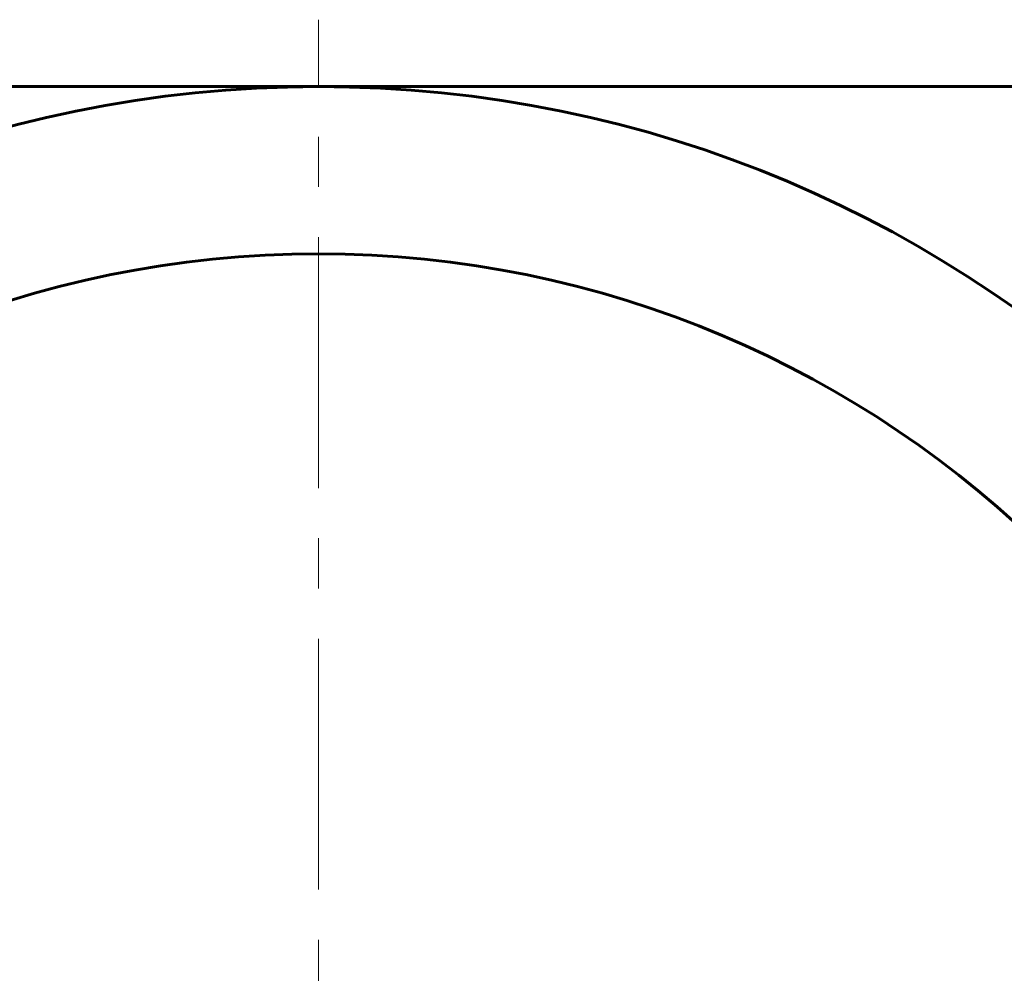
# Model space of a CAD drawing. Header units: millimetres. Extents: x -86 to 204, y -54 to 55.
# Tile 11 of 14: x 143 to 172, y 1 to 29. Entities that reach past the tile are written whole.
import ezdxf

# ---------------------------------------------------------------- set-up
doc = ezdxf.new("R2010")
doc.units = ezdxf.units.MM
doc.linetypes.add('K5LT_AXLED', pattern=[12, 7.5, -1.5, 1.5, -1.5])
doc.linetypes.add('K5LT_BASIC', pattern=[0])
doc.layers.add('Системный слой (1)', color=7, linetype='Continuous', true_color=0x6c6c6c)

# ---------------------------------------------------------------- blocks, each defined once
blk = doc.blocks.new('U68')
at = {"layer": 'Системный слой (1)', "color": 30, "linetype": 'K5LT_AXLED', "lineweight": 18, "true_color": 0xff8000}
blk.add_line((151.985, -9), (151.985, 29), dxfattribs=at)

msp = doc.modelspace()

# ---------------------------------------------------------------- linework, layer by layer
at = {"layer": 'Системный слой (1)', "color": 150, "linetype": 'K5LT_BASIC', "lineweight": 60, "true_color": 0x0080ff}
for p, q in [((151.985, 27), (117.985, 27)), ((185.985, 27), (151.985, 27))]:
    msp.add_line(p, q, dxfattribs=at)
for radius in [36, 31]:
    msp.add_circle((151.985, -9), radius, dxfattribs=at)

# ---------------------------------------------------------------- block references
at = {"layer": 'Системный слой (1)'}
msp.add_blockref('U68', (0, 0), dxfattribs=at)

doc.saveas('drawing.dxf')
